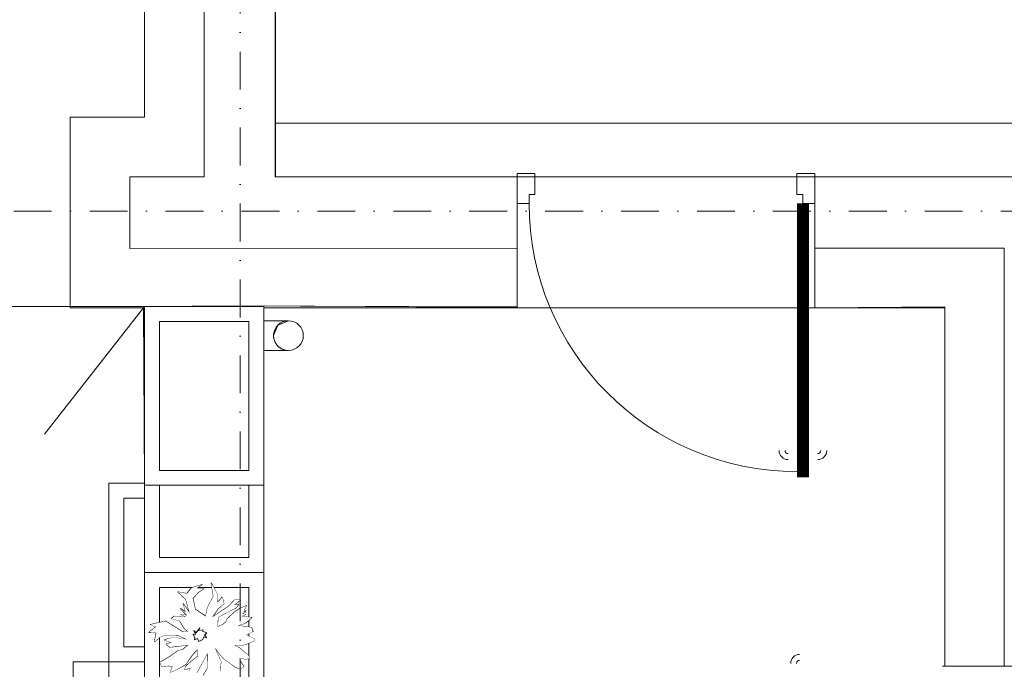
# Model space of a CAD drawing. Header units: centimetres. Extents: x -122 to 72759, y 3298 to 43172.
# Tile 35 of 243: x 34641 to 34972, y 11259 to 11477. Entities that reach past the tile are written whole.
import ezdxf

# ---------------------------------------------------------------- set-up
doc = ezdxf.new("R2010")
doc.units = ezdxf.units.CM
doc.header["$MEASUREMENT"] = 0
doc.linetypes.add('DASHDOT', pattern=[25.4, 12.7, -6.35, 0, -6.35])
for name, color, linetype, lineweight in [('0-LINIA CIENKA', 7, 'Continuous', 5), ('0-LINIA ŚREDNIA', 7, 'Continuous', 5), ('0-OSIE', 7, 'DASHDOT', 5), ('0-WIDOSK', 7, 'Continuous', 5), ('_ nowe meble', 7, 'Continuous', 5), ('_ ściany konstrukcyjne', 7, 'Continuous', 5), ('A_drzwi', 252, 'Continuous', 5), ('A_sciany dzialowe', 7, 'Continuous', 5), ('wymiarowanie', 7, 'Continuous', 5), ('ZZZ_Xref', 7, 'Continuous', 5)]:
    doc.layers.add(name, color=color, linetype=linetype, lineweight=lineweight)

# ---------------------------------------------------------------- blocks, each defined once
blk = doc.blocks.new('G$CA1DC9C89')
at = {"layer": '0-LINIA CIENKA', "lineweight": 5}
for points in [[(162.24, 765.07), (53.15, 765.35)], [(305.88, 764.7), (262.24, 764.81)]]:
    blk.add_lwpolyline(points, dxfattribs=at)
at = {"layer": '0-LINIA ŚREDNIA', "lineweight": 5}
for points in [[(4125.09, 1983.15), (2204.61, 1983.1), (2204.61, 1807.98), (12.13, 1808.07), (12.13, 1744.12), (37.13, 1744.12), (37.13, 828.68), (12.13, 828.68), (12.13, 764.65), (305.88, 764.7), (305.85, 644.32)], [(4105.09, 1963.15), (2224.61, 1963.1), (2224.61, 1787.98), (57.13, 1788.07), (32.13, 1788.07), (32.13, 1764.12), (57.13, 1764.12), (57.13, 808.68), (32.13, 808.68), (32.13, 784.65), (162.24, 784.67)], [(262.24, 784.69), (325.88, 784.7), (325.88, 644.32)]]:
    blk.add_lwpolyline(points, dxfattribs=at)
blk.add_circle((85.43, 755.36), 5, dxfattribs=at)
at = {"layer": '0-OSIE', "lineweight": 5}
blk.add_lwpolyline([(-236.32, 797.15), (4272.15, 797.15)], dxfattribs=at)
at = {"layer": '_ nowe meble', "lineweight": 5, "ltscale": 0.5}
for points in [[(162.24, 764.75), (77.15, 765.38), (77.15, 495.81), (65.14, 495.81), (65.14, 465.82), (53.15, 465.82), (53.16, 56.24), (4727.78, 55.45)], [(37.13, 765.11), (-11.15, 765.11)], [(37.13, 765.11), (3.49, 722.32)], [(77.15, 765.38), (77.14, 525.8), (65.14, 525.82), (65.14, 465.82), (305.81, 465.07)], [(77.15, 765.38), (77.15, 525.8), (305.83, 525.07)], [(77.15, 765.38), (77.15, 525.8)], [(305.85, 644.32), (305.88, 765.06), (262.24, 764.73)]]:
    blk.add_lwpolyline(points, dxfattribs=at)
blk.add_lwpolyline([(85.43, 760.36), (65.86, 760.34), (65.86, 750.34), (85.43, 750.36, -0.414214), (80.43, 755.36), (81.89, 758.89)], format="xyb", close=True, dxfattribs=at)
at = {"layer": '_ ściany konstrukcyjne', "lineweight": 5}
for points in [[(4105.09, 1963.15), (2224.61, 1963.1), (2224.61, 1787.98), (32.13, 1788.07), (32.13, 1764.12), (57.13, 1764.12), (57.13, 808.68), (32.13, 808.68), (32.13, 784.65), (162.24, 784.67)], [(1745.97, 892.87), (1745.97, 808.68), (81.01, 808.68), (81.01, 1764.12), (1745.97, 1764.12), (1745.97, 1042.87)], [(1858.14, 1763.96), (81.13, 1764.07), (81.13, 808.65), (349.88, 808.7), (349.88, 644.32)], [(2224.64, 1764.03), (81.13, 1764.07), (81.13, 808.65), (349.88, 808.7), (349.88, 644.32)], [(1746, 826.73), (81.01, 826.73)], [(162.24, 809.73), (162.24, 764.73)], [(262.24, 809.73), (262.24, 764.73)], [(262.24, 784.69), (325.88, 784.7), (325.88, 644.32)], [(350.13, 644.32), (305.13, 644.32)]]:
    blk.add_lwpolyline(points, dxfattribs=at)
at = {"layer": 'A_drzwi', "lineweight": 5}
for points in [[(168.24, 802.73), (166.24, 802.73), (166.24, 799.73), (162.24, 799.73), (162.24, 799.73), (162.24, 799.73), (162.24, 809.73), (162.24, 809.73), (162.24, 809.73), (168.24, 809.73)], [(256.24, 802.73), (258.24, 802.73), (258.24, 799.73), (262.24, 799.73), (262.24, 799.73), (262.24, 799.73), (262.24, 809.73), (262.24, 809.73), (262.24, 809.73), (256.24, 809.73)]]:
    blk.add_lwpolyline(points, close=True, dxfattribs=at)
at = {"layer": 'A_drzwi', "lineweight": 5, "const_width": 4}
blk.add_lwpolyline([(258.24, 799.73), (258.24, 707.73)], dxfattribs=at)
at = {"layer": 'A_drzwi', "lineweight": 5, "ltscale": 0.2}
blk.add_arc((256.24, 799.73), 90, 180, 270, dxfattribs=at)
at = {"layer": 'A_drzwi', "lineweight": 5}
for centre, radius, start, end in [((253.24, 716.73), 3, 179.9899, 269.9899), ((253.24, 716.73), 1, 179.9899, 269.9899), ((263.24, 716.73), 3, 269.9899, 359.9899), ((263.24, 716.73), 1, 269.9899, 359.9899), ((257.13, 645.32), 3, 90.0101, 180.0101), ((257.13, 645.32), 1, 90.0101, 180.0101)]:
    blk.add_arc(centre, radius, start, end, dxfattribs=at)
at = {"layer": 'A_sciany dzialowe', "lineweight": 5}
for p, q in [((162.24, 808.73), (162.24, 800.73)), ((262.24, 808.73), (262.24, 800.73))]:
    blk.add_line(p, q, dxfattribs=at)
at = {"layer": 'wymiarowanie', "lineweight": 5, "ltscale": 0.5}
blk.add_lwpolyline([(2759.45, 55.45), (2759.45, 15.45), (1725.13, 15.45), (1725.13, 3.45), (1437.13, 3.54), (1437.13, -8.46), (957.13, -8.46), (957.13, 3.49), (1.15, 3.49), (1.15, 633.82), (13.15, 633.82), (13.15, 645.82), (25.15, 645.82), (25.14, 705.82), (37.13, 705.82), (36.77, 764.65), (77.15, 765.38), (77.15, 495.81), (65.14, 495.82), (65.14, 465.82), (53.14, 465.82), (53.15, 55.54)], close=True, dxfattribs=at)
at = {"lineweight": 5, "ltscale": 0.5}
blk.add_wipeout([(53.15, 645.82), (53.15, 585.82), (13.15, 585.82), (13.15, 645.82)], dxfattribs=at).dxf.layer = '_ nowe meble'
at = {"layer": '_ nowe meble', "lineweight": 5, "ltscale": 0.5}
blk.add_lwpolyline([(53.15, 645.82), (13.15, 645.82), (13.15, 585.82), (53.15, 585.82)], close=True, dxfattribs=at)
at = {"lineweight": 5, "ltscale": 0.5}
blk.add_wipeout([(65.14, 705.82), (65.14, 645.82), (25.14, 645.82), (25.14, 705.82)], dxfattribs=at).dxf.layer = '_ nowe meble'
at = {"layer": '_ nowe meble', "lineweight": 5, "ltscale": 0.5}
for points in [[(65.14, 705.82), (25.14, 705.82), (25.14, 645.82), (65.14, 645.82)], [(60.14, 700.82), (30.14, 700.82), (30.14, 650.82), (60.14, 650.82)]]:
    blk.add_lwpolyline(points, close=True, dxfattribs=at)
at = {"lineweight": 5, "ltscale": 0.5}
for points in [[(77.14, 735.81), (77.14, 675.81), (37.14, 675.81), (37.14, 735.81)], [(65.15, 645.82), (65.15, 585.82), (25.15, 585.82), (25.15, 645.82)]]:
    blk.add_wipeout(points, dxfattribs=at).dxf.layer = '_ nowe meble'
at = {"layer": '_ nowe meble', "lineweight": 5, "ltscale": 0.5}
for points in [[(77.14, 735.81), (37.14, 735.81), (37.14, 675.81), (77.14, 675.81)], [(72.14, 730.81), (42.14, 730.81), (42.14, 680.81), (72.14, 680.81)], [(65.15, 645.82), (25.15, 645.82), (25.15, 585.82), (65.15, 585.82)]]:
    blk.add_lwpolyline(points, close=True, dxfattribs=at)
at = {"lineweight": 5, "ltscale": 0.5}
for points in [[(77.13, 765.11), (77.13, 705.11), (37.13, 705.11), (37.13, 765.11)], [(77.14, 675.81), (77.14, 615.81), (37.14, 615.81), (37.14, 675.81)]]:
    blk.add_wipeout(points, dxfattribs=at).dxf.layer = '_ nowe meble'
at = {"layer": '0-WIDOSK', "lineweight": 5}
for points in [[(56.8, 641.21), (58.22, 643.47), (58.28, 648.75), (56.48, 645.52), (54.69, 642.29)], [(52.41, 642.89), (52.44, 643.71), (50.61, 643.3), (50.98, 644.27), (52.7, 645.85), (55.09, 647.73), (54.86, 650.06), (52.95, 647.99), (51.01, 645.1), (48.47, 643.55), (45.77, 642.34), (46.52, 644.3), (45.2, 644.52), (42.88, 644.29), (42.28, 645.63), (45.49, 647.48), (48.56, 649.66), (50.06, 649.93), (51.78, 651.51), (47.96, 651.01), (45.64, 650.78), (44.36, 651.83), (46.19, 652.24), (43.75, 653.17), (46.6, 654.04), (51.36, 653.34), (48.29, 654.8), (43.49, 654.67), (42.14, 654.07), (40.42, 652.49), (41.05, 655.6), (38.57, 655.71), (40.97, 657.59), (39.02, 658.33), (44.19, 659.44), (49.82, 655.89), (51.81, 655.97), (50.53, 657.02), (48.98, 659.56), (46.21, 660.34), (47.07, 661.13), (51.19, 660.95), (49.24, 661.7), (51.38, 661.44), (49.16, 663.69), (50.93, 662.45), (50.06, 665.3), (52.24, 662.23), (50.95, 666.91), (48.24, 669.34), (51.36, 668.72), (52.93, 670.63), (56.45, 671.8), (54.58, 670.56), (57.05, 670.46), (55.18, 669.21), (53.27, 667.15), (54.11, 663.47), (57.64, 661.01), (58.27, 664.12), (60.25, 667.84), (59.45, 672.34), (61.44, 668.78), (61.64, 665.63), (63.21, 667.55), (63.78, 665.38), (61.72, 663.65), (59.78, 660.75), (65.39, 664.48), (67.3, 666.55), (69.28, 666.63), (67.23, 664.9), (68.73, 665.17), (67.68, 663.89), (61.76, 660.83), (61.62, 657.54), (63.65, 658.44), (64.51, 659.23), (64.88, 660.21), (67.46, 662.58), (69.33, 663.82), (71.35, 664.72), (70.46, 663.11), (71.28, 663.07), (69.93, 662.47), (71.09, 662.59), (69.75, 661.98), (71.06, 661.76), (69.71, 661.16), (73.16, 660.68), (71.97, 659.74), (71.11, 658.95), (69.76, 658.35), (68.26, 658.08), (70.88, 657.64), (73.02, 657.38), (73.63, 656.03), (73.29, 655.88), (71.27, 654.98), (72.39, 654.27), (73.86, 653.71), (73.82, 652.88), (71.13, 651.68), (69.63, 651.41), (66.82, 651.36), (65.2, 652.26), (68.77, 650.62), (71.96, 648), (72.41, 646.99), (70.92, 646.73), (69.11, 647.13), (69.08, 646.31), (70.47, 644.1), (69.12, 643.5), (67.66, 644.06), (65.26, 645.81), (63.49, 647.04), (60.67, 650.63), (61.42, 648.95), (62.78, 645.92), (62.49, 642.95)]]:
    blk.add_lwpolyline(points, dxfattribs=at)
at = {"layer": '_ nowe meble', "lineweight": 5, "ltscale": 0.5}
for points in [[(77.13, 765.11), (37.13, 765.11), (37.13, 705.11), (77.13, 705.11)], [(72.13, 760.11), (42.13, 760.11), (42.13, 710.11), (72.13, 710.11)], [(77.14, 675.81), (37.14, 675.81), (37.14, 615.81), (77.14, 615.81)], [(72.14, 670.81), (42.14, 670.81), (42.14, 620.81), (72.14, 620.81)]]:
    blk.add_lwpolyline(points, close=True, dxfattribs=at)
at = {"lineweight": 5}
blk.add_wipeout([(51.01, 645.1), (52.95, 647.99), (54.86, 650.06), (55.09, 647.73), (52.7, 645.85), (50.98, 644.27), (50.61, 643.3), (52.44, 643.71), (52.41, 642.89), (52.97, 640.72), (54.69, 642.29), (58.28, 648.75), (58.22, 643.47), (56.8, 641.21), (56.44, 640.27), (56.35, 638.59), (57.45, 637.05), (58.34, 638.67), (58.6, 640.81), (59.79, 641.75), (59.72, 640.1), (60.97, 638.23), (61.34, 639.2), (62.49, 642.95), (62.78, 645.92), (60.67, 650.63), (63.49, 647.04), (67.66, 644.06), (69.12, 643.5), (70.47, 644.1), (69.08, 646.31), (69.11, 647.13), (70.92, 646.73), (72.41, 646.99), (71.96, 648), (68.77, 650.62), (65.2, 652.26), (66.82, 651.36), (69.63, 651.41), (71.13, 651.68), (73.82, 652.88), (73.86, 653.71), (72.39, 654.27), (71.27, 654.98), (73.46, 655.96), (73.02, 657.38), (70.88, 657.64), (68.26, 658.08), (69.76, 658.35), (71.11, 658.95), (71.11, 658.95), (71.97, 659.74), (73.16, 660.68), (69.71, 661.16), (71.06, 661.76), (69.75, 661.98), (71.09, 662.59), (69.93, 662.47), (71.28, 663.07), (70.46, 663.11), (71.35, 664.72), (69.33, 663.82), (67.46, 662.58), (64.88, 660.21), (64.51, 659.23), (63.65, 658.44), (61.62, 657.54), (61.76, 660.83), (67.68, 663.89), (68.73, 665.17), (67.23, 664.9), (69.28, 666.63), (67.3, 666.55), (65.39, 664.48), (59.78, 660.75), (61.72, 663.65), (63.78, 665.38), (63.21, 667.55), (61.64, 665.63), (61.44, 668.78), (59.45, 672.34), (60.25, 667.84), (58.27, 664.12), (57.64, 661.01), (54.11, 663.47), (53.27, 667.15), (55.18, 669.21), (57.05, 670.46), (54.58, 670.56), (56.45, 671.8), (52.93, 670.63), (51.36, 668.72), (48.24, 669.34), (50.95, 666.91), (52.24, 662.23), (50.06, 665.3), (50.93, 662.45), (49.16, 663.69), (51.38, 661.44), (49.24, 661.7), (51.19, 660.95), (47.07, 661.13), (46.21, 660.34), (48.98, 659.56), (50.53, 657.02), (51.81, 655.97), (49.82, 655.89), (44.19, 659.44), (39.02, 658.33), (40.97, 657.59), (38.57, 655.71), (41.05, 655.6), (40.42, 652.49), (42.14, 654.07), (43.49, 654.67), (48.29, 654.8), (51.36, 653.34), (46.6, 654.04), (43.75, 653.17), (46.19, 652.24), (44.36, 651.83), (45.64, 650.78), (51.78, 651.51), (50.06, 649.93), (48.56, 649.66), (45.49, 647.48), (42.28, 645.63), (42.88, 644.29), (45.2, 644.52), (46.52, 644.3), (45.77, 642.34), (48.47, 643.55)], dxfattribs=at).dxf.layer = '0-WIDOSK'
at = {"layer": '0-OSIE', "lineweight": 5}
blk.add_lwpolyline([(69.19, 2227.68), (69.19, -10.39)], dxfattribs=at)
at = {"layer": '0-WIDOSK', "lineweight": 5}
for p, q in [((54.02, 653.73), (53.42, 655.08)), ((53.42, 655.08), (54.25, 655.04)), ((54.25, 655.04), (53.64, 656.39)), ((53.64, 656.39), (54.43, 655.53)), ((54.43, 655.53), (55.66, 657.29)), ((55.66, 657.29), (55.29, 656.32)), ((55.29, 656.32), (56.79, 656.58)), ((56.79, 656.58), (56.6, 656.1)), ((56.6, 656.1), (58.07, 655.54)), ((58.07, 655.54), (57.21, 654.75)), ((53.84, 653.24), (54.02, 653.73)), ((54.85, 653.69), (53.84, 653.24)), ((55.3, 652.68), (54.85, 653.69)), ((56.65, 653.28), (55.3, 652.68)), ((57.02, 654.26), (56.65, 653.28)), ((58, 653.89), (57.02, 654.26)), ((57.21, 654.75), (58, 653.89))]:
    blk.add_line(p, q, dxfattribs=at)

msp = doc.modelspace()

# ---------------------------------------------------------------- block references
at = {"layer": 'ZZZ_Xref'}
msp.add_blockref('G$CA1DC9C89', (34646.15529, 10615.38849), dxfattribs=at)

doc.saveas('drawing.dxf')
